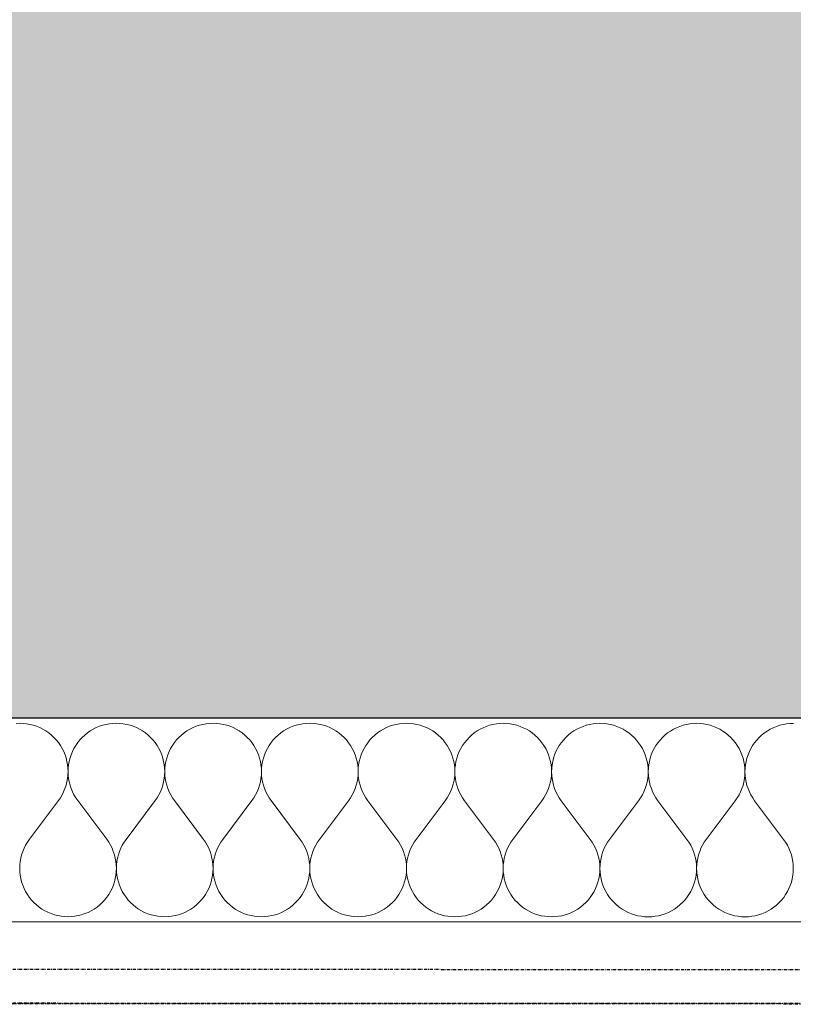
# Model space of a CAD drawing. Header units: millimetres. Extents: x -28761 to 4793, y -4271 to 20239.
# Tile 96 of 256: x -4114 to -3505, y 125 to 901. Entities that reach past the tile are written whole.
import ezdxf

# ---------------------------------------------------------------- set-up
doc = ezdxf.new("R2010")
doc.units = ezdxf.units.MM
doc.header["$MEASUREMENT"] = 0
doc.linetypes.add('Wipeout_Contour', pattern=[1000, 0, -1000])
doc.linetypes.add('Čerchovaná M', pattern=[4.5, 2.5, -0.85, 0.3, -0.85])
for name, color, linetype in [('5._POHLED ZÁPADNÍ_1_Konstrukce - nenosné', 7, 'Continuous'), ('5._POHLED ZÁPADNÍ_1_Konstrukce - nosné', 7, 'Continuous'), ('5._POHLED ZÁPADNÍ_1_Nové_Konstrukce - nosné', 7, 'Continuous'), ('5._POHLED ZÁPADNÍ_1_Nové_Výplně – Řezové', 7, 'Continuous'), ('5._POHLED ZÁPADNÍ_1_Výplně – Řezové', 7, 'Continuous')]:
    doc.layers.add(name, color=color, linetype=linetype)

# ---------------------------------------------------------------- blocks, each defined once
blk = doc.blocks.new('*X9', base_point=(-30186.65, -6515.26))
at = {"layer": '5._POHLED ZÁPADNÍ_1_Nové_Výplně – Řezové', "color": 21, "linetype": 'Continuous', "lineweight": 20, "true_color": 0xffaaaa}
for p, q in [((-4114.23, 346.75), (-4116.95, 346.65)), ((-4111.51, 346.65), (-4114.23, 346.75)), ((-4108.81, 346.36), (-4111.51, 346.65)), ((-4106.13, 345.87), (-4108.81, 346.36)), ((-4103.5, 345.2), (-4106.13, 345.87)), ((-4100.91, 344.34), (-4103.5, 345.2)), ((-4098.4, 343.3), (-4100.91, 344.34)), ((-4095.97, 342.08), (-4098.4, 343.3)), ((-4093.63, 340.69), (-4095.97, 342.08)), ((-4056.31, 342.07), (-4058.65, 340.68)), ((-4053.87, 343.29), (-4056.31, 342.07)), ((-4051.36, 344.33), (-4053.87, 343.29)), ((-4048.78, 345.19), (-4051.36, 344.33)), ((-4046.14, 345.86), (-4048.78, 345.19)), ((-4043.47, 346.35), (-4046.14, 345.86)), ((-4040.76, 346.64), (-4043.47, 346.35)), ((-4038.04, 346.73), (-4040.76, 346.64)), ((-4035.32, 346.64), (-4038.04, 346.73)), ((-4032.62, 346.34), (-4035.32, 346.64)), ((-4029.94, 345.86), (-4032.62, 346.34)), ((-4027.31, 345.19), (-4029.94, 345.86)), ((-4024.72, 344.33), (-4027.31, 345.19)), ((-4022.21, 343.29), (-4024.72, 344.33)), ((-4019.78, 342.07), (-4022.21, 343.29)), ((-4017.44, 340.68), (-4019.78, 342.07)), ((-3980.12, 342.06), (-3982.46, 340.67)), ((-3977.68, 343.28), (-3980.12, 342.06)), ((-3975.17, 344.32), (-3977.68, 343.28)), ((-3972.59, 345.18), (-3975.17, 344.32)), ((-3969.95, 345.85), (-3972.59, 345.18)), ((-3967.28, 346.33), (-3969.95, 345.85)), ((-3964.57, 346.63), (-3967.28, 346.33)), ((-3961.85, 346.72), (-3964.57, 346.63)), ((-3959.13, 346.62), (-3961.85, 346.72)), ((-3956.43, 346.33), (-3959.13, 346.62)), ((-3953.75, 345.85), (-3956.43, 346.33)), ((-3951.11, 345.18), (-3953.75, 345.85)), ((-3948.53, 344.32), (-3951.11, 345.18)), ((-3946.02, 343.27), (-3948.53, 344.32)), ((-3943.59, 342.06), (-3946.02, 343.27)), ((-3941.25, 340.67), (-3943.59, 342.06)), ((-3903.93, 342.05), (-3906.27, 340.66)), ((-3901.49, 343.27), (-3903.93, 342.05)), ((-3898.98, 344.31), (-3901.49, 343.27)), ((-3896.4, 345.17), (-3898.98, 344.31)), ((-3893.76, 345.84), (-3896.4, 345.17)), ((-3891.08, 346.32), (-3893.76, 345.84)), ((-3888.38, 346.61), (-3891.08, 346.32)), ((-3885.66, 346.71), (-3888.38, 346.61)), ((-3882.94, 346.61), (-3885.66, 346.71)), ((-3880.24, 346.32), (-3882.94, 346.61)), ((-3877.56, 345.84), (-3880.24, 346.32)), ((-3874.92, 345.16), (-3877.56, 345.84)), ((-3872.34, 344.3), (-3874.92, 345.16)), ((-3869.83, 343.26), (-3872.34, 344.3)), ((-3867.4, 342.04), (-3869.83, 343.26)), ((-3865.06, 340.65), (-3867.4, 342.04)), ((-3827.74, 342.04), (-3830.07, 340.65)), ((-3825.3, 343.26), (-3827.74, 342.04)), ((-3822.79, 344.3), (-3825.3, 343.26)), ((-3820.21, 345.16), (-3822.79, 344.3)), ((-3817.57, 345.83), (-3820.21, 345.16)), ((-3814.89, 346.31), (-3817.57, 345.83)), ((-3812.19, 346.6), (-3814.89, 346.31)), ((-3809.47, 346.7), (-3812.19, 346.6)), ((-3806.75, 346.6), (-3809.47, 346.7)), ((-3804.05, 346.31), (-3806.75, 346.6)), ((-3801.37, 345.83), (-3804.05, 346.31)), ((-3798.73, 345.15), (-3801.37, 345.83)), ((-3796.15, 344.29), (-3798.73, 345.15)), ((-3793.64, 343.25), (-3796.15, 344.29)), ((-3791.21, 342.03), (-3793.64, 343.25)), ((-3788.87, 340.64), (-3791.21, 342.03)), ((-3751.54, 342.03), (-3753.88, 340.64)), ((-3749.11, 343.24), (-3751.54, 342.03)), ((-3746.6, 344.29), (-3749.11, 343.24)), ((-3744.02, 345.14), (-3746.6, 344.29)), ((-3741.38, 345.82), (-3744.02, 345.14)), ((-3738.7, 346.3), (-3741.38, 345.82)), ((-3736, 346.59), (-3738.7, 346.3)), ((-3733.28, 346.69), (-3736, 346.59)), ((-3730.56, 346.59), (-3733.28, 346.69)), ((-3727.86, 346.3), (-3730.56, 346.59)), ((-3725.18, 345.81), (-3727.86, 346.3)), ((-3722.54, 345.14), (-3725.18, 345.81)), ((-3719.96, 344.28), (-3722.54, 345.14)), ((-3717.45, 343.24), (-3719.96, 344.28)), ((-3715.02, 342.02), (-3717.45, 343.24)), ((-3712.68, 340.63), (-3715.02, 342.02)), ((-3675.35, 342.01), (-3677.69, 340.63)), ((-3672.92, 343.23), (-3675.35, 342.01)), ((-3670.41, 344.27), (-3672.92, 343.23)), ((-3667.83, 345.13), (-3670.41, 344.27)), ((-3665.19, 345.81), (-3667.83, 345.13)), ((-3662.51, 346.29), (-3665.19, 345.81)), ((-3659.81, 346.58), (-3662.51, 346.29)), ((-3657.09, 346.68), (-3659.81, 346.58)), ((-3654.37, 346.58), (-3657.09, 346.68)), ((-3651.67, 346.29), (-3654.37, 346.58)), ((-3648.99, 345.8), (-3651.67, 346.29)), ((-3646.35, 345.13), (-3648.99, 345.8)), ((-3643.77, 344.27), (-3646.35, 345.13)), ((-3641.26, 343.23), (-3643.77, 344.27)), ((-3638.83, 342.01), (-3641.26, 343.23)), ((-3636.49, 340.62), (-3638.83, 342.01)), ((-3599.16, 342), (-3601.5, 340.61)), ((-3596.73, 343.22), (-3599.16, 342)), ((-3594.22, 344.26), (-3596.73, 343.22)), ((-3591.64, 345.12), (-3594.22, 344.26)), ((-3589, 345.79), (-3591.64, 345.12)), ((-3586.32, 346.28), (-3589, 345.79)), ((-3583.62, 346.57), (-3586.32, 346.28)), ((-3580.9, 346.66), (-3583.62, 346.57)), ((-3578.18, 346.57), (-3580.9, 346.66)), ((-3575.48, 346.27), (-3578.18, 346.57)), ((-3572.8, 345.79), (-3575.48, 346.27)), ((-3570.16, 345.12), (-3572.8, 345.79)), ((-3567.58, 344.26), (-3570.16, 345.12)), ((-3565.07, 343.22), (-3567.58, 344.26)), ((-3562.64, 342), (-3565.07, 343.22)), ((-3560.3, 340.61), (-3562.64, 342)), ((-3522.97, 341.99), (-3525.31, 340.6)), ((-3520.54, 343.21), (-3522.97, 341.99)), ((-3518.03, 344.25), (-3520.54, 343.21)), ((-3515.45, 345.11), (-3518.03, 344.25)), ((-3512.81, 345.78), (-3515.45, 345.11)), ((-3510.13, 346.26), (-3512.81, 345.78)), ((-3507.43, 346.56), (-3510.13, 346.26)), ((-3504.71, 346.65), (-3507.43, 346.56)), ((-4091.4, 339.14), (-4093.63, 340.69)), ((-4089.28, 337.43), (-4091.4, 339.14)), ((-4087.29, 335.57), (-4089.28, 337.43)), ((-4085.44, 333.58), (-4087.29, 335.57)), ((-4083.73, 331.46), (-4085.44, 333.58)), ((-4066.84, 333.58), (-4068.55, 331.46)), ((-4064.99, 335.57), (-4066.84, 333.58)), ((-4063, 337.43), (-4064.99, 335.57)), ((-4060.88, 339.13), (-4063, 337.43)), ((-4058.65, 340.68), (-4060.88, 339.13)), ((-4015.21, 339.13), (-4017.44, 340.68)), ((-4013.09, 337.42), (-4015.21, 339.13)), ((-4011.1, 335.56), (-4013.09, 337.42)), ((-4009.24, 333.57), (-4011.1, 335.56)), ((-4007.54, 331.45), (-4009.24, 333.57)), ((-3990.65, 333.57), (-3992.36, 331.45)), ((-3988.8, 335.56), (-3990.65, 333.57)), ((-3986.81, 337.41), (-3988.8, 335.56)), ((-3984.69, 339.12), (-3986.81, 337.41)), ((-3982.46, 340.67), (-3984.69, 339.12)), ((-3939.02, 339.11), (-3941.25, 340.67)), ((-3936.9, 337.41), (-3939.02, 339.11)), ((-3934.91, 335.55), (-3936.9, 337.41)), ((-3933.05, 333.56), (-3934.91, 335.55)), ((-3931.35, 331.44), (-3933.05, 333.56)), ((-3914.46, 333.56), (-3916.17, 331.44)), ((-3912.61, 335.55), (-3914.46, 333.56)), ((-3910.62, 337.4), (-3912.61, 335.55)), ((-3908.5, 339.11), (-3910.62, 337.4)), ((-3906.27, 340.66), (-3908.5, 339.11)), ((-3862.82, 339.1), (-3865.06, 340.65)), ((-3860.71, 337.39), (-3862.82, 339.1)), ((-3858.72, 335.54), (-3860.71, 337.39)), ((-3856.86, 333.55), (-3858.72, 335.54)), ((-3855.16, 331.43), (-3856.86, 333.55)), ((-3838.27, 333.54), (-3839.98, 331.43)), ((-3836.42, 335.54), (-3838.27, 333.54)), ((-3834.43, 337.39), (-3836.42, 335.54)), ((-3832.31, 339.1), (-3834.43, 337.39)), ((-3830.07, 340.65), (-3832.31, 339.1)), ((-3786.63, 339.09), (-3788.87, 340.64)), ((-3784.52, 337.38), (-3786.63, 339.09)), ((-3782.53, 335.53), (-3784.52, 337.38)), ((-3780.67, 333.54), (-3782.53, 335.53)), ((-3778.97, 331.42), (-3780.67, 333.54)), ((-3762.08, 333.53), (-3763.79, 331.41)), ((-3760.23, 335.52), (-3762.08, 333.53)), ((-3758.24, 337.38), (-3760.23, 335.52)), ((-3756.12, 339.09), (-3758.24, 337.38)), ((-3753.88, 340.64), (-3756.12, 339.09)), ((-3710.44, 339.08), (-3712.68, 340.63)), ((-3708.33, 337.37), (-3710.44, 339.08)), ((-3706.34, 335.52), (-3708.33, 337.37)), ((-3704.48, 333.52), (-3706.34, 335.52)), ((-3702.78, 331.41), (-3704.48, 333.52)), ((-3685.89, 333.52), (-3687.6, 331.4)), ((-3684.04, 335.51), (-3685.89, 333.52)), ((-3682.05, 337.37), (-3684.04, 335.51)), ((-3679.93, 339.07), (-3682.05, 337.37)), ((-3677.69, 340.63), (-3679.93, 339.07)), ((-3634.25, 339.07), (-3636.49, 340.62)), ((-3632.14, 337.36), (-3634.25, 339.07)), ((-3630.15, 335.5), (-3632.14, 337.36)), ((-3628.29, 333.51), (-3630.15, 335.5)), ((-3626.59, 331.39), (-3628.29, 333.51)), ((-3609.7, 333.51), (-3611.41, 331.39)), ((-3607.85, 335.5), (-3609.7, 333.51)), ((-3605.86, 337.36), (-3607.85, 335.5)), ((-3603.74, 339.06), (-3605.86, 337.36)), ((-3601.5, 340.61), (-3603.74, 339.06)), ((-3558.06, 339.06), (-3560.3, 340.61)), ((-3555.95, 337.35), (-3558.06, 339.06)), ((-3553.95, 335.49), (-3555.95, 337.35)), ((-3552.1, 333.5), (-3553.95, 335.49)), ((-3550.4, 331.38), (-3552.1, 333.5)), ((-3533.51, 333.5), (-3535.22, 331.38)), ((-3531.66, 335.49), (-3533.51, 333.5)), ((-3529.67, 337.34), (-3531.66, 335.49)), ((-3527.55, 339.05), (-3529.67, 337.34)), ((-3525.31, 340.6), (-3527.55, 339.05)), ((-4082.18, 329.23), (-4083.73, 331.46)), ((-4080.79, 326.89), (-4082.18, 329.23)), ((-4079.58, 324.45), (-4080.79, 326.89)), ((-4071.49, 326.89), (-4072.71, 324.45)), ((-4070.1, 329.23), (-4071.49, 326.89)), ((-4068.55, 331.46), (-4070.1, 329.23)), ((-4005.99, 329.22), (-4007.54, 331.45)), ((-4004.6, 326.88), (-4005.99, 329.22)), ((-4003.39, 324.44), (-4004.6, 326.88)), ((-3995.3, 326.87), (-3996.51, 324.44)), ((-3993.91, 329.21), (-3995.3, 326.87)), ((-3992.36, 331.45), (-3993.91, 329.21)), ((-3929.8, 329.2), (-3931.35, 331.44)), ((-3928.41, 326.86), (-3929.8, 329.2)), ((-3927.19, 324.43), (-3928.41, 326.86)), ((-3919.11, 326.86), (-3920.32, 324.43)), ((-3917.72, 329.2), (-3919.11, 326.86)), ((-3916.17, 331.44), (-3917.72, 329.2)), ((-3853.61, 329.19), (-3855.16, 331.43)), ((-3852.22, 326.85), (-3853.61, 329.19)), ((-3851, 324.42), (-3852.22, 326.85)), ((-3842.92, 326.85), (-3844.13, 324.42)), ((-3841.53, 329.19), (-3842.92, 326.85)), ((-3839.98, 331.43), (-3841.53, 329.19)), ((-3777.42, 329.18), (-3778.97, 331.42)), ((-3776.03, 326.84), (-3777.42, 329.18)), ((-3774.81, 324.41), (-3776.03, 326.84)), ((-3766.73, 326.84), (-3767.94, 324.41)), ((-3765.34, 329.18), (-3766.73, 326.84)), ((-3763.79, 331.41), (-3765.34, 329.18)), ((-3701.23, 329.17), (-3702.78, 331.41)), ((-3699.84, 326.83), (-3701.23, 329.17)), ((-3698.62, 324.4), (-3699.84, 326.83)), ((-3690.54, 326.83), (-3691.75, 324.39)), ((-3689.15, 329.17), (-3690.54, 326.83)), ((-3687.6, 331.4), (-3689.15, 329.17)), ((-3625.04, 329.16), (-3626.59, 331.39)), ((-3623.65, 326.82), (-3625.04, 329.16)), ((-3622.43, 324.38), (-3623.65, 326.82)), ((-3614.35, 326.82), (-3615.56, 324.38)), ((-3612.96, 329.16), (-3614.35, 326.82)), ((-3611.41, 331.39), (-3612.96, 329.16)), ((-3548.85, 329.15), (-3550.4, 331.38)), ((-3547.46, 326.81), (-3548.85, 329.15)), ((-3546.24, 324.37), (-3547.46, 326.81)), ((-3538.16, 326.8), (-3539.37, 324.37)), ((-3536.77, 329.14), (-3538.16, 326.8)), ((-3535.22, 331.38), (-3536.77, 329.14)), ((-4078.54, 321.94), (-4079.58, 324.45)), ((-4077.68, 319.36), (-4078.54, 321.94)), ((-4077.01, 316.72), (-4077.68, 319.36)), ((-4074.6, 319.36), (-4075.28, 316.72)), ((-4073.75, 321.94), (-4074.6, 319.36)), ((-4072.71, 324.45), (-4073.75, 321.94)), ((-4002.35, 321.93), (-4003.39, 324.44)), ((-4001.49, 319.35), (-4002.35, 321.93)), ((-4000.82, 316.71), (-4001.49, 319.35)), ((-3998.41, 319.35), (-3999.09, 316.71)), ((-3997.56, 321.93), (-3998.41, 319.35)), ((-3996.51, 324.44), (-3997.56, 321.93)), ((-3926.16, 321.92), (-3927.19, 324.43)), ((-3925.3, 319.33), (-3926.16, 321.92)), ((-3924.63, 316.7), (-3925.3, 319.33)), ((-3922.22, 319.33), (-3922.89, 316.7)), ((-3921.36, 321.92), (-3922.22, 319.33)), ((-3920.32, 324.43), (-3921.36, 321.92)), ((-3849.96, 321.9), (-3851, 324.42)), ((-3849.11, 319.32), (-3849.96, 321.9)), ((-3848.44, 316.69), (-3849.11, 319.32)), ((-3846.03, 319.32), (-3846.7, 316.69)), ((-3845.17, 321.9), (-3846.03, 319.32)), ((-3844.13, 324.42), (-3845.17, 321.9)), ((-3773.77, 321.89), (-3774.81, 324.41)), ((-3772.92, 319.31), (-3773.77, 321.89)), ((-3772.25, 316.67), (-3772.92, 319.31)), ((-3769.84, 319.31), (-3770.51, 316.67)), ((-3768.98, 321.89), (-3769.84, 319.31)), ((-3767.94, 324.41), (-3768.98, 321.89)), ((-3697.58, 321.88), (-3698.62, 324.4)), ((-3696.73, 319.3), (-3697.58, 321.88)), ((-3696.06, 316.66), (-3696.73, 319.3)), ((-3693.65, 319.3), (-3694.32, 316.66)), ((-3692.79, 321.88), (-3693.65, 319.3)), ((-3691.75, 324.39), (-3692.79, 321.88)), ((-3621.39, 321.87), (-3622.43, 324.38)), ((-3620.54, 319.29), (-3621.39, 321.87)), ((-3619.87, 316.65), (-3620.54, 319.29)), ((-3617.46, 319.29), (-3618.13, 316.65)), ((-3616.6, 321.87), (-3617.46, 319.29)), ((-3615.56, 324.38), (-3616.6, 321.87)), ((-3545.2, 321.86), (-3546.24, 324.37)), ((-3544.35, 319.28), (-3545.2, 321.86)), ((-3543.67, 316.64), (-3544.35, 319.28)), ((-3541.27, 319.28), (-3541.94, 316.64)), ((-3540.41, 321.86), (-3541.27, 319.28)), ((-3539.37, 324.37), (-3540.41, 321.86)), ((-4076.53, 314.04), (-4077.01, 316.72)), ((-4076.24, 311.34), (-4076.53, 314.04)), ((-4076.14, 308.62), (-4076.24, 311.34)), ((-4076.05, 311.34), (-4076.14, 308.62)), ((-4075.76, 314.04), (-4076.05, 311.34)), ((-4075.28, 316.72), (-4075.76, 314.04)), ((-4000.34, 314.03), (-4000.82, 316.71)), ((-4000.05, 311.33), (-4000.34, 314.03)), ((-3999.95, 308.61), (-4000.05, 311.33)), ((-3999.86, 311.33), (-3999.95, 308.61)), ((-3999.57, 314.03), (-3999.86, 311.33)), ((-3999.09, 316.71), (-3999.57, 314.03)), ((-3924.15, 314.02), (-3924.63, 316.7)), ((-3923.86, 311.32), (-3924.15, 314.02)), ((-3923.76, 308.6), (-3923.86, 311.32)), ((-3923.67, 311.32), (-3923.76, 308.6)), ((-3923.38, 314.02), (-3923.67, 311.32)), ((-3922.89, 316.7), (-3923.38, 314.02)), ((-3847.96, 314.01), (-3848.44, 316.69)), ((-3847.67, 311.3), (-3847.96, 314.01)), ((-3847.57, 308.58), (-3847.67, 311.3)), ((-3847.48, 311.3), (-3847.57, 308.58)), ((-3847.19, 314.01), (-3847.48, 311.3)), ((-3846.7, 316.69), (-3847.19, 314.01)), ((-3771.76, 314), (-3772.25, 316.67)), ((-3771.48, 311.29), (-3771.76, 314)), ((-3771.38, 308.57), (-3771.48, 311.29)), ((-3771.29, 311.29), (-3771.38, 308.57)), ((-3771, 314), (-3771.29, 311.29)), ((-3770.51, 316.67), (-3771, 314)), ((-3695.57, 313.99), (-3696.06, 316.66)), ((-3695.29, 311.28), (-3695.57, 313.99)), ((-3695.19, 308.56), (-3695.29, 311.28)), ((-3695.09, 311.28), (-3695.19, 308.56)), ((-3694.81, 313.99), (-3695.09, 311.28)), ((-3694.32, 316.66), (-3694.81, 313.99)), ((-3619.38, 313.97), (-3619.87, 316.65)), ((-3619.1, 311.27), (-3619.38, 313.97)), ((-3619, 308.55), (-3619.1, 311.27)), ((-3618.9, 311.27), (-3619, 308.55)), ((-3618.61, 313.97), (-3618.9, 311.27)), ((-3618.13, 316.65), (-3618.61, 313.97)), ((-3543.19, 313.96), (-3543.67, 316.64)), ((-3542.9, 311.26), (-3543.19, 313.96)), ((-3542.81, 308.54), (-3542.9, 311.26)), ((-3542.71, 311.26), (-3542.81, 308.54)), ((-3542.42, 313.96), (-3542.71, 311.26)), ((-3541.94, 316.64), (-3542.42, 313.96)), ((-4077.02, 300.52), (-4076.54, 303.2)), ((-4076.54, 303.2), (-4076.24, 305.9)), ((-4076.24, 305.9), (-4076.14, 308.62)), ((-4076.14, 308.62), (-4076.04, 305.9)), ((-4076.04, 305.9), (-4075.75, 303.2)), ((-4075.75, 303.2), (-4075.27, 300.52)), ((-4000.83, 300.51), (-4000.35, 303.18)), ((-4000.35, 303.18), (-4000.05, 305.89)), ((-4000.05, 305.89), (-3999.95, 308.61)), ((-3999.95, 308.61), (-3999.85, 305.89)), ((-3999.85, 305.89), (-3999.56, 303.18)), ((-3999.56, 303.18), (-3999.08, 300.51)), ((-3924.64, 300.5), (-3924.15, 303.17)), ((-3924.15, 303.17), (-3923.86, 305.88)), ((-3923.86, 305.88), (-3923.76, 308.6)), ((-3923.76, 308.6), (-3923.66, 305.88)), ((-3923.66, 305.88), (-3923.37, 303.17)), ((-3923.37, 303.17), (-3922.89, 300.5)), ((-3848.45, 300.48), (-3847.96, 303.16)), ((-3847.96, 303.16), (-3847.67, 305.87)), ((-3847.67, 305.87), (-3847.57, 308.58)), ((-3847.57, 308.58), (-3847.47, 305.87)), ((-3847.47, 305.87), (-3847.18, 303.16)), ((-3847.18, 303.16), (-3846.7, 300.48)), ((-3772.26, 300.47), (-3771.77, 303.15)), ((-3771.77, 303.15), (-3771.48, 305.85)), ((-3771.48, 305.85), (-3771.38, 308.57)), ((-3771.38, 308.57), (-3771.28, 305.85)), ((-3771.28, 305.85), (-3770.99, 303.15)), ((-3770.99, 303.15), (-3770.51, 300.47)), ((-3696.07, 300.46), (-3695.58, 303.14)), ((-3695.58, 303.14), (-3695.29, 305.84)), ((-3695.29, 305.84), (-3695.19, 308.56)), ((-3695.19, 308.56), (-3695.09, 305.84)), ((-3695.09, 305.84), (-3694.8, 303.14)), ((-3694.8, 303.14), (-3694.32, 300.46)), ((-3619.88, 300.45), (-3619.39, 303.13)), ((-3619.39, 303.13), (-3619.1, 305.83)), ((-3619.1, 305.83), (-3619, 308.55)), ((-3619, 308.55), (-3618.9, 305.83)), ((-3618.9, 305.83), (-3618.61, 303.13)), ((-3618.61, 303.13), (-3618.13, 300.45)), ((-3543.69, 300.44), (-3543.2, 303.11)), ((-3543.2, 303.11), (-3542.91, 305.82)), ((-3542.91, 305.82), (-3542.81, 308.54)), ((-3542.81, 308.54), (-3542.71, 305.82)), ((-3542.71, 305.82), (-3542.42, 303.11)), ((-3542.42, 303.11), (-3541.93, 300.44)), ((-4079.6, 292.79), (-4078.56, 295.3)), ((-4078.56, 295.3), (-4077.7, 297.88)), ((-4077.7, 297.88), (-4077.02, 300.52)), ((-4075.27, 300.52), (-4074.59, 297.88)), ((-4074.59, 297.88), (-4073.73, 295.3)), ((-4073.73, 295.3), (-4072.69, 292.79)), ((-4003.41, 292.78), (-4002.37, 295.29)), ((-4002.37, 295.29), (-4001.51, 297.87)), ((-4001.51, 297.87), (-4000.83, 300.51)), ((-3999.08, 300.51), (-3998.4, 297.87)), ((-3998.4, 297.87), (-3997.54, 295.29)), ((-3997.54, 295.29), (-3996.5, 292.78)), ((-3927.22, 292.77), (-3926.18, 295.28)), ((-3926.18, 295.28), (-3925.32, 297.86)), ((-3925.32, 297.86), (-3924.64, 300.5)), ((-3922.89, 300.5), (-3922.21, 297.86)), ((-3922.21, 297.86), (-3921.35, 295.28)), ((-3921.35, 295.28), (-3920.31, 292.77)), ((-3851.03, 292.76), (-3849.99, 295.27)), ((-3849.99, 295.27), (-3849.12, 297.85)), ((-3849.12, 297.85), (-3848.45, 300.48)), ((-3846.7, 300.48), (-3846.02, 297.85)), ((-3846.02, 297.85), (-3845.16, 295.27)), ((-3845.16, 295.27), (-3844.12, 292.76)), ((-3774.84, 292.74), (-3773.8, 295.26)), ((-3773.8, 295.26), (-3772.93, 297.84)), ((-3772.93, 297.84), (-3772.26, 300.47)), ((-3770.51, 300.47), (-3769.83, 297.84)), ((-3769.83, 297.84), (-3768.97, 295.26)), ((-3768.97, 295.26), (-3767.93, 292.74)), ((-3698.65, 292.73), (-3697.61, 295.25)), ((-3697.61, 295.25), (-3696.74, 297.83)), ((-3696.74, 297.83), (-3696.07, 300.46)), ((-3694.32, 300.46), (-3693.64, 297.83)), ((-3693.64, 297.83), (-3692.78, 295.24)), ((-3692.78, 295.24), (-3691.74, 292.73)), ((-3622.46, 292.72), (-3621.41, 295.23)), ((-3621.41, 295.23), (-3620.55, 297.81)), ((-3620.55, 297.81), (-3619.88, 300.45)), ((-3618.13, 300.45), (-3617.45, 297.81)), ((-3617.45, 297.81), (-3616.59, 295.23)), ((-3616.59, 295.23), (-3615.55, 292.72)), ((-3546.27, 292.71), (-3545.22, 295.22)), ((-3545.22, 295.22), (-3544.36, 297.8)), ((-3544.36, 297.8), (-3543.69, 300.44)), ((-3541.93, 300.44), (-3541.26, 297.8)), ((-3541.26, 297.8), (-3540.4, 295.22)), ((-3540.4, 295.22), (-3539.36, 292.71)), ((-4083.77, 285.79), (-4082.21, 288.02)), ((-4082.21, 288.02), (-4080.82, 290.36)), ((-4080.82, 290.36), (-4079.6, 292.79)), ((-4072.69, 292.79), (-4071.47, 290.36)), ((-4071.47, 290.36), (-4070.08, 288.02)), ((-4070.08, 288.02), (-4068.53, 285.79)), ((-4007.58, 285.78), (-4006.02, 288.01)), ((-4006.02, 288.01), (-4004.63, 290.35)), ((-4004.63, 290.35), (-4003.41, 292.78)), ((-3996.5, 292.78), (-3995.28, 290.35)), ((-3995.28, 290.35), (-3993.89, 288.01)), ((-3993.89, 288.01), (-3992.34, 285.77)), ((-3931.38, 285.77), (-3929.83, 288)), ((-3929.83, 288), (-3928.44, 290.34)), ((-3928.44, 290.34), (-3927.22, 292.77)), ((-3920.31, 292.77), (-3919.09, 290.33)), ((-3919.09, 290.33), (-3917.7, 288)), ((-3917.7, 288), (-3916.15, 285.76)), ((-3855.19, 285.75), (-3853.64, 287.99)), ((-3853.64, 287.99), (-3852.25, 290.32)), ((-3852.25, 290.32), (-3851.03, 292.76)), ((-3844.12, 292.76), (-3842.9, 290.32)), ((-3842.9, 290.32), (-3841.51, 287.98)), ((-3841.51, 287.98), (-3839.96, 285.75)), ((-3779, 285.74), (-3777.45, 287.97)), ((-3777.45, 287.97), (-3776.06, 290.31)), ((-3776.06, 290.31), (-3774.84, 292.74)), ((-3767.93, 292.74), (-3766.71, 290.31)), ((-3766.71, 290.31), (-3765.32, 287.97)), ((-3765.32, 287.97), (-3763.77, 285.74)), ((-3702.81, 285.73), (-3701.26, 287.96)), ((-3701.26, 287.96), (-3699.87, 290.3)), ((-3699.87, 290.3), (-3698.65, 292.73)), ((-3691.74, 292.73), (-3690.52, 290.3)), ((-3690.52, 290.3), (-3689.13, 287.96)), ((-3689.13, 287.96), (-3687.58, 285.73)), ((-3626.62, 285.72), (-3625.07, 287.95)), ((-3625.07, 287.95), (-3623.68, 290.29)), ((-3623.68, 290.29), (-3622.46, 292.72)), ((-3615.55, 292.72), (-3614.33, 290.29)), ((-3614.33, 290.29), (-3612.94, 287.95)), ((-3612.94, 287.95), (-3611.38, 285.72)), ((-3550.43, 285.71), (-3548.88, 287.94)), ((-3548.88, 287.94), (-3547.49, 290.28)), ((-3547.49, 290.28), (-3546.27, 292.71)), ((-3539.36, 292.71), (-3538.14, 290.28)), ((-3538.14, 290.28), (-3536.75, 287.94)), ((-3536.75, 287.94), (-3535.19, 285.7)), ((-4106.63, 255.32), (-4083.77, 285.79)), ((-4045.68, 255.31), (-4068.53, 285.79)), ((-4030.44, 255.3), (-4007.58, 285.78)), ((-3969.48, 255.29), (-3992.34, 285.77)), ((-3954.25, 255.29), (-3931.38, 285.77)), ((-3893.29, 255.28), (-3916.15, 285.76)), ((-3878.06, 255.28), (-3855.19, 285.75)), ((-3817.1, 255.27), (-3839.96, 285.75)), ((-3801.87, 255.27), (-3779, 285.74)), ((-3740.91, 255.26), (-3763.77, 285.74)), ((-3725.68, 255.26), (-3702.81, 285.73)), ((-3664.72, 255.25), (-3687.58, 285.73)), ((-3649.48, 255.25), (-3626.62, 285.72)), ((-3588.53, 255.24), (-3611.38, 285.72)), ((-3573.29, 255.23), (-3550.43, 285.71)), ((-3512.34, 255.22), (-3535.19, 285.7)), ((-4110.79, 248.31), (-4111.84, 245.8)), ((-4109.57, 250.74), (-4110.79, 248.31)), ((-4108.18, 253.08), (-4109.57, 250.74)), ((-4106.63, 255.32), (-4108.18, 253.08)), ((-4044.12, 253.07), (-4045.68, 255.31)), ((-4042.73, 250.73), (-4044.12, 253.07)), ((-4041.51, 248.3), (-4042.73, 250.73)), ((-4040.47, 245.79), (-4041.51, 248.3)), ((-4034.6, 248.3), (-4035.65, 245.79)), ((-4033.38, 250.73), (-4034.6, 248.3)), ((-4031.99, 253.07), (-4033.38, 250.73)), ((-4030.44, 255.3), (-4031.99, 253.07)), ((-3967.93, 253.06), (-3969.48, 255.29)), ((-3966.54, 250.72), (-3967.93, 253.06)), ((-3965.32, 248.29), (-3966.54, 250.72)), ((-3964.28, 245.78), (-3965.32, 248.29)), ((-3958.41, 248.29), (-3959.45, 245.78)), ((-3957.19, 250.72), (-3958.41, 248.29)), ((-3955.8, 253.06), (-3957.19, 250.72)), ((-3954.25, 255.29), (-3955.8, 253.06)), ((-3891.74, 253.05), (-3893.29, 255.28)), ((-3890.35, 250.71), (-3891.74, 253.05)), ((-3889.13, 248.28), (-3890.35, 250.71)), ((-3888.09, 245.77), (-3889.13, 248.28)), ((-3882.22, 248.28), (-3883.26, 245.77)), ((-3881, 250.71), (-3882.22, 248.28)), ((-3879.61, 253.05), (-3881, 250.71)), ((-3878.06, 255.28), (-3879.61, 253.05)), ((-3815.55, 253.04), (-3817.1, 255.27)), ((-3814.16, 250.7), (-3815.55, 253.04)), ((-3812.94, 248.27), (-3814.16, 250.7)), ((-3811.9, 245.75), (-3812.94, 248.27)), ((-3806.03, 248.27), (-3807.07, 245.75)), ((-3804.81, 250.7), (-3806.03, 248.27)), ((-3803.42, 253.04), (-3804.81, 250.7)), ((-3801.87, 255.27), (-3803.42, 253.04)), ((-3739.36, 253.03), (-3740.91, 255.26)), ((-3737.97, 250.69), (-3739.36, 253.03)), ((-3736.75, 248.26), (-3737.97, 250.69)), ((-3735.71, 245.74), (-3736.75, 248.26)), ((-3729.84, 248.25), (-3730.88, 245.74)), ((-3728.62, 250.69), (-3729.84, 248.25)), ((-3727.23, 253.02), (-3728.62, 250.69)), ((-3725.68, 255.26), (-3727.23, 253.02)), ((-3663.17, 253.01), (-3664.72, 255.25)), ((-3661.78, 250.68), (-3663.17, 253.01)), ((-3660.56, 248.24), (-3661.78, 250.68)), ((-3659.52, 245.73), (-3660.56, 248.24)), ((-3653.65, 248.24), (-3654.69, 245.73)), ((-3652.43, 250.67), (-3653.65, 248.24)), ((-3651.04, 253.01), (-3652.43, 250.67)), ((-3649.48, 255.25), (-3651.04, 253.01)), ((-3586.98, 253), (-3588.53, 255.24)), ((-3585.59, 250.66), (-3586.98, 253)), ((-3584.37, 248.23), (-3585.59, 250.66)), ((-3583.33, 245.72), (-3584.37, 248.23)), ((-3577.46, 248.23), (-3578.5, 245.72)), ((-3576.24, 250.66), (-3577.46, 248.23)), ((-3574.85, 253), (-3576.24, 250.66)), ((-3573.29, 255.23), (-3574.85, 253)), ((-3510.79, 252.99), (-3512.34, 255.22)), ((-3509.4, 250.65), (-3510.79, 252.99)), ((-3508.18, 248.22), (-3509.4, 250.65)), ((-3507.14, 245.71), (-3508.18, 248.22)), ((-4113.37, 240.58), (-4113.86, 237.91)), ((-4112.7, 243.22), (-4113.37, 240.58)), ((-4111.84, 245.8), (-4112.7, 243.22)), ((-4039.61, 243.21), (-4040.47, 245.79)), ((-4038.93, 240.57), (-4039.61, 243.21)), ((-4038.45, 237.9), (-4038.93, 240.57)), ((-4037.18, 240.57), (-4037.67, 237.9)), ((-4036.51, 243.21), (-4037.18, 240.57)), ((-4035.65, 245.79), (-4036.51, 243.21)), ((-3963.42, 243.2), (-3964.28, 245.78)), ((-3962.74, 240.56), (-3963.42, 243.2)), ((-3962.26, 237.88), (-3962.74, 240.56)), ((-3960.99, 240.56), (-3961.48, 237.88)), ((-3960.32, 243.2), (-3960.99, 240.56)), ((-3959.45, 245.78), (-3960.32, 243.2)), ((-3887.23, 243.19), (-3888.09, 245.77)), ((-3886.55, 240.55), (-3887.23, 243.19)), ((-3886.07, 237.87), (-3886.55, 240.55)), ((-3884.8, 240.55), (-3885.29, 237.87)), ((-3884.13, 243.18), (-3884.8, 240.55)), ((-3883.26, 245.77), (-3884.13, 243.18)), ((-3811.04, 243.17), (-3811.9, 245.75)), ((-3810.36, 240.54), (-3811.04, 243.17)), ((-3809.88, 237.86), (-3810.36, 240.54)), ((-3808.61, 240.54), (-3809.1, 237.86)), ((-3807.94, 243.17), (-3808.61, 240.54)), ((-3807.07, 245.75), (-3807.94, 243.17)), ((-3734.85, 243.16), (-3735.71, 245.74)), ((-3734.17, 240.53), (-3734.85, 243.16)), ((-3733.69, 237.85), (-3734.17, 240.53)), ((-3732.42, 240.53), (-3732.91, 237.85)), ((-3731.74, 243.16), (-3732.42, 240.53)), ((-3730.88, 245.74), (-3731.74, 243.16)), ((-3658.66, 243.15), (-3659.52, 245.73)), ((-3657.98, 240.51), (-3658.66, 243.15)), ((-3657.5, 237.84), (-3657.98, 240.51)), ((-3656.23, 240.51), (-3656.71, 237.84)), ((-3655.55, 243.15), (-3656.23, 240.51)), ((-3654.69, 245.73), (-3655.55, 243.15)), ((-3582.47, 243.14), (-3583.33, 245.72)), ((-3581.79, 240.5), (-3582.47, 243.14)), ((-3581.31, 237.83), (-3581.79, 240.5)), ((-3580.04, 240.5), (-3580.52, 237.83)), ((-3579.36, 243.14), (-3580.04, 240.5)), ((-3578.5, 245.72), (-3579.36, 243.14)), ((-3506.28, 243.13), (-3507.14, 245.71)), ((-3505.6, 240.49), (-3506.28, 243.13)), ((-3505.12, 237.81), (-3505.6, 240.49)), ((-4114.15, 235.2), (-4114.25, 232.48)), ((-4113.86, 237.91), (-4114.15, 235.2)), ((-4038.16, 235.19), (-4038.45, 237.9)), ((-4038.06, 232.47), (-4038.16, 235.19)), ((-4037.96, 235.19), (-4038.06, 232.47)), ((-4037.67, 237.9), (-4037.96, 235.19)), ((-3961.97, 235.18), (-3962.26, 237.88)), ((-3961.87, 232.46), (-3961.97, 235.18)), ((-3961.77, 235.18), (-3961.87, 232.46)), ((-3961.48, 237.88), (-3961.77, 235.18)), ((-3885.78, 235.17), (-3886.07, 237.87)), ((-3885.68, 232.45), (-3885.78, 235.17)), ((-3885.58, 235.17), (-3885.68, 232.45)), ((-3885.29, 237.87), (-3885.58, 235.17)), ((-3809.59, 235.16), (-3809.88, 237.86)), ((-3809.49, 232.44), (-3809.59, 235.16)), ((-3809.39, 235.16), (-3809.49, 232.44)), ((-3809.1, 237.86), (-3809.39, 235.16)), ((-3733.4, 235.14), (-3733.69, 237.85)), ((-3733.3, 232.43), (-3733.4, 235.14)), ((-3733.2, 235.14), (-3733.3, 232.43)), ((-3732.91, 237.85), (-3733.2, 235.14)), ((-3657.21, 235.13), (-3657.5, 237.84)), ((-3657.11, 232.41), (-3657.21, 235.13)), ((-3657.01, 235.13), (-3657.11, 232.41)), ((-3656.71, 237.84), (-3657.01, 235.13)), ((-3581.02, 235.12), (-3581.31, 237.83)), ((-3580.92, 232.4), (-3581.02, 235.12)), ((-3580.82, 235.12), (-3580.92, 232.4)), ((-3580.52, 237.83), (-3580.82, 235.12)), ((-3504.82, 235.11), (-3505.12, 237.81)), ((-3504.73, 232.39), (-3504.82, 235.11)), ((-4114.25, 232.48), (-4114.16, 229.77)), ((-4114.16, 229.77), (-4113.87, 227.06)), ((-4113.87, 227.06), (-4113.39, 224.38)), ((-4038.93, 224.37), (-4038.45, 227.05)), ((-4038.45, 227.05), (-4038.16, 229.75)), ((-4038.16, 229.75), (-4038.06, 232.47)), ((-4038.06, 232.47), (-4037.96, 229.75)), ((-4037.96, 229.75), (-4037.68, 227.05)), ((-4037.68, 227.05), (-4037.19, 224.37)), ((-3962.74, 224.36), (-3962.25, 227.04)), ((-3962.25, 227.04), (-3961.96, 229.74)), ((-3961.96, 229.74), (-3961.87, 232.46)), ((-3961.87, 232.46), (-3961.77, 229.74)), ((-3961.77, 229.74), (-3961.49, 227.04)), ((-3961.49, 227.04), (-3961, 224.36)), ((-3886.55, 224.35), (-3886.06, 227.03)), ((-3886.06, 227.03), (-3885.77, 229.73)), ((-3885.77, 229.73), (-3885.68, 232.45)), ((-3885.68, 232.45), (-3885.58, 229.73)), ((-3885.58, 229.73), (-3885.29, 227.03)), ((-3885.29, 227.03), (-3884.81, 224.35)), ((-3810.36, 224.34), (-3809.87, 227.01)), ((-3809.87, 227.01), (-3809.58, 229.72)), ((-3809.58, 229.72), (-3809.49, 232.44)), ((-3809.49, 232.44), (-3809.39, 229.72)), ((-3809.39, 229.72), (-3809.1, 227.01)), ((-3809.1, 227.01), (-3808.62, 224.34)), ((-3734.17, 224.32), (-3733.68, 227)), ((-3733.68, 227), (-3733.39, 229.71)), ((-3733.39, 229.71), (-3733.3, 232.43)), ((-3733.3, 232.43), (-3733.2, 229.71)), ((-3733.2, 229.71), (-3732.91, 227)), ((-3732.91, 227), (-3732.43, 224.32)), ((-3657.97, 224.31), (-3657.49, 226.99)), ((-3657.49, 226.99), (-3657.2, 229.7)), ((-3657.2, 229.7), (-3657.11, 232.41)), ((-3657.11, 232.41), (-3657.01, 229.7)), ((-3657.01, 229.7), (-3656.72, 226.99)), ((-3656.72, 226.99), (-3656.24, 224.31)), ((-3581.78, 224.3), (-3581.3, 226.98)), ((-3581.3, 226.98), (-3581.01, 229.68)), ((-3581.01, 229.68), (-3580.92, 232.4)), ((-3580.92, 232.4), (-3580.82, 229.68)), ((-3580.82, 229.68), (-3580.53, 226.98)), ((-3580.53, 226.98), (-3580.05, 224.3)), ((-3505.59, 224.29), (-3505.11, 226.97)), ((-3505.11, 226.97), (-3504.82, 229.67)), ((-3504.82, 229.67), (-3504.73, 232.39)), ((-4113.39, 224.38), (-4112.71, 221.75)), ((-4112.71, 221.75), (-4111.86, 219.16)), ((-4111.86, 219.16), (-4110.82, 216.65)), ((-4041.5, 216.64), (-4040.46, 219.15)), ((-4040.46, 219.15), (-4039.6, 221.73)), ((-4039.6, 221.73), (-4038.93, 224.37)), ((-4037.19, 224.37), (-4036.52, 221.73)), ((-4036.52, 221.73), (-4035.67, 219.15)), ((-4035.67, 219.15), (-4034.63, 216.64)), ((-3965.31, 216.63), (-3964.27, 219.14)), ((-3964.27, 219.14), (-3963.41, 221.72)), ((-3963.41, 221.72), (-3962.74, 224.36)), ((-3961, 224.36), (-3960.33, 221.72)), ((-3960.33, 221.72), (-3959.48, 219.14)), ((-3959.48, 219.14), (-3958.44, 216.63)), ((-3889.12, 216.62), (-3888.08, 219.13)), ((-3888.08, 219.13), (-3887.22, 221.71)), ((-3887.22, 221.71), (-3886.55, 224.35)), ((-3884.81, 224.35), (-3884.14, 221.71)), ((-3884.14, 221.71), (-3883.29, 219.13)), ((-3883.29, 219.13), (-3882.25, 216.61)), ((-3812.93, 216.6), (-3811.89, 219.12)), ((-3811.89, 219.12), (-3811.03, 221.7)), ((-3811.03, 221.7), (-3810.36, 224.34)), ((-3808.62, 224.34), (-3807.95, 221.7)), ((-3807.95, 221.7), (-3807.09, 219.12)), ((-3807.09, 219.12), (-3806.06, 216.6)), ((-3736.74, 216.59), (-3735.7, 219.11)), ((-3735.7, 219.11), (-3734.84, 221.69)), ((-3734.84, 221.69), (-3734.17, 224.32)), ((-3732.43, 224.32), (-3731.76, 221.69)), ((-3731.76, 221.69), (-3730.9, 219.11)), ((-3730.9, 219.11), (-3729.86, 216.59)), ((-3660.54, 216.58), (-3659.5, 219.09)), ((-3659.5, 219.09), (-3658.65, 221.68)), ((-3658.65, 221.68), (-3657.97, 224.31)), ((-3656.24, 224.31), (-3655.57, 221.68)), ((-3655.57, 221.68), (-3654.71, 219.09)), ((-3654.71, 219.09), (-3653.67, 216.58)), ((-3584.35, 216.57), (-3583.31, 219.08)), ((-3583.31, 219.08), (-3582.46, 221.66)), ((-3582.46, 221.66), (-3581.78, 224.3)), ((-3580.05, 224.3), (-3579.38, 221.66)), ((-3579.38, 221.66), (-3578.52, 219.08)), ((-3578.52, 219.08), (-3577.48, 216.57)), ((-3508.16, 216.56), (-3507.12, 219.07)), ((-3507.12, 219.07), (-3506.27, 221.65)), ((-3506.27, 221.65), (-3505.59, 224.29)), ((-4110.82, 216.65), (-4109.6, 214.22)), ((-4109.6, 214.22), (-4108.21, 211.88)), ((-4108.21, 211.88), (-4106.66, 209.64)), ((-4106.66, 209.64), (-4104.96, 207.52)), ((-4047.36, 207.51), (-4045.65, 209.63)), ((-4045.65, 209.63), (-4044.1, 211.87)), ((-4044.1, 211.87), (-4042.71, 214.21)), ((-4042.71, 214.21), (-4041.5, 216.64)), ((-4034.63, 216.64), (-4033.41, 214.2)), ((-4033.41, 214.2), (-4032.02, 211.86)), ((-4032.02, 211.86), (-4030.47, 209.63)), ((-4030.47, 209.63), (-4028.77, 207.51)), ((-3971.17, 207.5), (-3969.46, 209.62)), ((-3969.46, 209.62), (-3967.91, 211.85)), ((-3967.91, 211.85), (-3966.52, 214.19)), ((-3966.52, 214.19), (-3965.31, 216.63)), ((-3958.44, 216.63), (-3957.22, 214.19)), ((-3957.22, 214.19), (-3955.83, 211.85)), ((-3955.83, 211.85), (-3954.28, 209.62)), ((-3954.28, 209.62), (-3952.58, 207.5)), ((-3894.98, 207.49), (-3893.27, 209.61)), ((-3893.27, 209.61), (-3891.72, 211.84)), ((-3891.72, 211.84), (-3890.33, 214.18)), ((-3890.33, 214.18), (-3889.12, 216.62)), ((-3882.25, 216.61), (-3881.03, 214.18)), ((-3881.03, 214.18), (-3879.64, 211.84)), ((-3879.64, 211.84), (-3878.09, 209.61)), ((-3878.09, 209.61), (-3876.39, 207.49)), ((-3818.79, 207.48), (-3817.08, 209.6)), ((-3817.08, 209.6), (-3815.53, 211.83)), ((-3815.53, 211.83), (-3814.14, 214.17)), ((-3814.14, 214.17), (-3812.93, 216.6)), ((-3806.06, 216.6), (-3804.84, 214.17)), ((-3804.84, 214.17), (-3803.45, 211.83)), ((-3803.45, 211.83), (-3801.9, 209.59)), ((-3801.9, 209.59), (-3800.2, 207.47)), ((-3742.6, 207.47), (-3740.89, 209.58)), ((-3740.89, 209.58), (-3739.34, 211.82)), ((-3739.34, 211.82), (-3737.95, 214.16)), ((-3737.95, 214.16), (-3736.74, 216.59)), ((-3729.86, 216.59), (-3728.65, 214.16)), ((-3728.65, 214.16), (-3727.26, 211.82)), ((-3727.26, 211.82), (-3725.71, 209.58)), ((-3725.71, 209.58), (-3724.01, 207.46)), ((-3666.41, 207.45), (-3664.7, 209.57)), ((-3664.7, 209.57), (-3663.15, 211.81)), ((-3663.15, 211.81), (-3661.76, 214.15)), ((-3661.76, 214.15), (-3660.54, 216.58)), ((-3653.67, 216.58), (-3652.46, 214.15)), ((-3652.46, 214.15), (-3651.07, 211.81)), ((-3651.07, 211.81), (-3649.52, 209.57)), ((-3649.52, 209.57), (-3647.81, 207.45)), ((-3590.22, 207.44), (-3588.51, 209.56)), ((-3588.51, 209.56), (-3586.96, 211.8)), ((-3586.96, 211.8), (-3585.57, 214.14)), ((-3585.57, 214.14), (-3584.35, 216.57)), ((-3577.48, 216.57), (-3576.27, 214.13)), ((-3576.27, 214.13), (-3574.88, 211.79)), ((-3574.88, 211.79), (-3573.33, 209.56)), ((-3573.33, 209.56), (-3571.62, 207.44)), ((-3514.03, 207.43), (-3512.32, 209.55)), ((-3512.32, 209.55), (-3510.77, 211.78)), ((-3510.77, 211.78), (-3509.38, 214.12)), ((-3509.38, 214.12), (-3508.16, 216.56)), ((-4104.96, 207.52), (-4103.1, 205.53)), ((-4103.1, 205.53), (-4101.11, 203.67)), ((-4101.11, 203.67), (-4099, 201.97)), ((-4099, 201.97), (-4096.76, 200.41)), ((-4055.56, 200.41), (-4053.32, 201.96)), ((-4053.32, 201.96), (-4051.2, 203.67)), ((-4051.2, 203.67), (-4049.21, 205.52)), ((-4049.21, 205.52), (-4047.36, 207.51)), ((-4028.77, 207.51), (-4026.91, 205.52)), ((-4026.91, 205.52), (-4024.92, 203.66)), ((-4024.92, 203.66), (-4022.81, 201.95)), ((-4022.81, 201.95), (-4020.57, 200.4)), ((-3979.37, 200.4), (-3977.13, 201.95)), ((-3977.13, 201.95), (-3975.01, 203.66)), ((-3975.01, 203.66), (-3973.02, 205.51)), ((-3973.02, 205.51), (-3971.17, 207.5)), ((-3952.58, 207.5), (-3950.72, 205.51)), ((-3950.72, 205.51), (-3948.73, 203.65)), ((-3948.73, 203.65), (-3946.62, 201.94)), ((-3946.62, 201.94), (-3944.38, 200.39)), ((-3903.18, 200.38), (-3900.94, 201.94)), ((-3900.94, 201.94), (-3898.82, 203.64)), ((-3898.82, 203.64), (-3896.83, 205.5)), ((-3896.83, 205.5), (-3894.98, 207.49)), ((-3876.39, 207.49), (-3874.53, 205.49)), ((-3874.53, 205.49), (-3872.54, 203.64)), ((-3872.54, 203.64), (-3870.43, 201.93)), ((-3870.43, 201.93), (-3868.19, 200.38)), ((-3826.99, 200.37), (-3824.75, 201.92)), ((-3824.75, 201.92), (-3822.63, 203.63)), ((-3822.63, 203.63), (-3820.64, 205.49)), ((-3820.64, 205.49), (-3818.79, 207.48)), ((-3800.2, 207.47), (-3798.34, 205.48)), ((-3798.34, 205.48), (-3796.35, 203.63)), ((-3796.35, 203.63), (-3794.24, 201.92)), ((-3794.24, 201.92), (-3792, 200.37)), ((-3750.79, 200.36), (-3748.56, 201.91)), ((-3748.56, 201.91), (-3746.44, 203.62)), ((-3746.44, 203.62), (-3744.45, 205.47)), ((-3744.45, 205.47), (-3742.6, 207.47)), ((-3724.01, 207.46), (-3722.15, 205.47)), ((-3722.15, 205.47), (-3720.16, 203.62)), ((-3720.16, 203.62), (-3718.04, 201.91)), ((-3718.04, 201.91), (-3715.81, 200.36)), ((-3674.6, 200.35), (-3672.37, 201.9)), ((-3672.37, 201.9), (-3670.25, 203.61)), ((-3670.25, 203.61), (-3668.26, 205.46)), ((-3668.26, 205.46), (-3666.41, 207.45)), ((-3647.81, 207.45), (-3645.96, 205.46)), ((-3645.96, 205.46), (-3643.97, 203.6)), ((-3643.97, 203.6), (-3641.85, 201.9)), ((-3641.85, 201.9), (-3639.62, 200.34)), ((-3598.41, 200.34), (-3596.18, 201.89)), ((-3596.18, 201.89), (-3594.06, 203.6)), ((-3594.06, 203.6), (-3592.07, 205.45)), ((-3592.07, 205.45), (-3590.22, 207.44)), ((-3571.62, 207.44), (-3569.77, 205.45)), ((-3569.77, 205.45), (-3567.78, 203.59)), ((-3567.78, 203.59), (-3565.66, 201.88)), ((-3565.66, 201.88), (-3563.43, 200.33)), ((-3522.22, 200.33), (-3519.99, 201.88)), ((-3519.99, 201.88), (-3517.87, 203.58)), ((-3517.87, 203.58), (-3515.88, 205.44)), ((-3515.88, 205.44), (-3514.03, 207.43)), ((-4096.76, 200.41), (-4094.42, 199.03)), ((-4094.42, 199.03), (-4091.99, 197.81)), ((-4091.99, 197.81), (-4089.48, 196.76)), ((-4089.48, 196.76), (-4086.9, 195.9)), ((-4086.9, 195.9), (-4084.26, 195.23)), ((-4084.26, 195.23), (-4081.58, 194.75)), ((-4081.58, 194.75), (-4078.88, 194.46)), ((-4078.88, 194.46), (-4076.16, 194.36)), ((-4076.16, 194.36), (-4073.44, 194.46)), ((-4073.44, 194.46), (-4070.74, 194.75)), ((-4070.74, 194.75), (-4068.06, 195.23)), ((-4068.06, 195.23), (-4065.42, 195.9)), ((-4065.42, 195.9), (-4062.84, 196.76)), ((-4062.84, 196.76), (-4060.33, 197.8)), ((-4060.33, 197.8), (-4057.9, 199.02)), ((-4057.9, 199.02), (-4055.56, 200.41)), ((-4020.57, 200.4), (-4018.23, 199.01)), ((-4018.23, 199.01), (-4015.8, 197.79)), ((-4015.8, 197.79), (-4013.29, 196.75)), ((-4013.29, 196.75), (-4010.71, 195.89)), ((-4010.71, 195.89), (-4008.07, 195.22)), ((-4008.07, 195.22), (-4005.39, 194.74)), ((-4005.39, 194.74), (-4002.69, 194.44)), ((-4002.69, 194.44), (-3999.97, 194.35)), ((-3999.97, 194.35), (-3997.25, 194.44)), ((-3997.25, 194.44), (-3994.55, 194.73)), ((-3994.55, 194.73), (-3991.87, 195.22)), ((-3991.87, 195.22), (-3989.23, 195.89)), ((-3989.23, 195.89), (-3986.65, 196.75)), ((-3986.65, 196.75), (-3984.14, 197.79)), ((-3984.14, 197.79), (-3981.71, 199.01)), ((-3981.71, 199.01), (-3979.37, 200.4)), ((-3944.38, 200.39), (-3942.04, 199)), ((-3942.04, 199), (-3939.61, 197.78)), ((-3939.61, 197.78), (-3937.1, 196.74)), ((-3937.1, 196.74), (-3934.52, 195.88)), ((-3934.52, 195.88), (-3931.88, 195.21)), ((-3931.88, 195.21), (-3929.2, 194.72)), ((-3929.2, 194.72), (-3926.5, 194.43)), ((-3926.5, 194.43), (-3923.78, 194.34)), ((-3923.78, 194.34), (-3921.06, 194.43)), ((-3921.06, 194.43), (-3918.36, 194.72)), ((-3918.36, 194.72), (-3915.68, 195.21)), ((-3915.68, 195.21), (-3913.04, 195.88)), ((-3913.04, 195.88), (-3910.46, 196.74)), ((-3910.46, 196.74), (-3907.95, 197.78)), ((-3907.95, 197.78), (-3905.52, 199)), ((-3905.52, 199), (-3903.18, 200.38)), ((-3868.19, 200.38), (-3865.85, 198.99)), ((-3865.85, 198.99), (-3863.42, 197.77)), ((-3863.42, 197.77), (-3860.91, 196.73)), ((-3860.91, 196.73), (-3858.33, 195.87)), ((-3858.33, 195.87), (-3855.69, 195.2)), ((-3855.69, 195.2), (-3853.01, 194.71)), ((-3853.01, 194.71), (-3850.31, 194.42)), ((-3850.31, 194.42), (-3847.59, 194.32)), ((-3847.59, 194.32), (-3844.87, 194.42)), ((-3844.87, 194.42), (-3842.17, 194.71)), ((-3842.17, 194.71), (-3839.49, 195.19)), ((-3839.49, 195.19), (-3836.85, 195.87)), ((-3836.85, 195.87), (-3834.27, 196.73)), ((-3834.27, 196.73), (-3831.76, 197.77)), ((-3831.76, 197.77), (-3829.32, 198.98)), ((-3829.32, 198.98), (-3826.99, 200.37)), ((-3792, 200.37), (-3789.66, 198.98)), ((-3789.66, 198.98), (-3787.23, 197.76)), ((-3787.23, 197.76), (-3784.72, 196.72)), ((-3784.72, 196.72), (-3782.14, 195.86)), ((-3782.14, 195.86), (-3779.5, 195.18)), ((-3779.5, 195.18), (-3776.82, 194.7)), ((-3776.82, 194.7), (-3774.12, 194.41)), ((-3774.12, 194.41), (-3771.4, 194.31)), ((-3771.4, 194.31), (-3768.68, 194.41)), ((-3768.68, 194.41), (-3765.97, 194.7)), ((-3765.97, 194.7), (-3763.3, 195.18)), ((-3763.3, 195.18), (-3760.66, 195.85)), ((-3760.66, 195.85), (-3758.08, 196.71)), ((-3758.08, 196.71), (-3755.57, 197.75)), ((-3755.57, 197.75), (-3753.13, 198.97)), ((-3753.13, 198.97), (-3750.79, 200.36)), ((-3715.81, 200.36), (-3713.47, 198.97)), ((-3713.47, 198.97), (-3711.04, 197.75)), ((-3711.04, 197.75), (-3708.53, 196.71)), ((-3708.53, 196.71), (-3705.94, 195.85)), ((-3705.94, 195.85), (-3703.31, 195.17)), ((-3703.31, 195.17), (-3700.63, 194.69)), ((-3700.63, 194.69), (-3697.93, 194.4)), ((-3697.93, 194.4), (-3695.21, 194.3)), ((-3695.21, 194.3), (-3692.49, 194.4)), ((-3692.49, 194.4), (-3689.78, 194.69)), ((-3689.78, 194.69), (-3687.11, 195.17)), ((-3687.11, 195.17), (-3684.47, 195.84)), ((-3684.47, 195.84), (-3681.89, 196.7)), ((-3681.89, 196.7), (-3679.38, 197.74)), ((-3679.38, 197.74), (-3676.94, 198.96)), ((-3676.94, 198.96), (-3674.6, 200.35)), ((-3639.62, 200.34), (-3637.28, 198.95)), ((-3637.28, 198.95), (-3634.85, 197.74)), ((-3634.85, 197.74), (-3632.34, 196.69)), ((-3632.34, 196.69), (-3629.75, 195.83)), ((-3629.75, 195.83), (-3627.12, 195.16)), ((-3627.12, 195.16), (-3624.44, 194.68)), ((-3624.44, 194.68), (-3621.74, 194.39)), ((-3621.74, 194.39), (-3619.02, 194.29)), ((-3619.02, 194.29), (-3616.3, 194.39)), ((-3616.3, 194.39), (-3613.59, 194.68)), ((-3613.59, 194.68), (-3610.92, 195.16)), ((-3610.92, 195.16), (-3608.28, 195.83)), ((-3608.28, 195.83), (-3605.7, 196.69)), ((-3605.7, 196.69), (-3603.19, 197.73)), ((-3603.19, 197.73), (-3600.75, 198.95)), ((-3600.75, 198.95), (-3598.41, 200.34)), ((-3563.43, 200.33), (-3561.09, 198.94)), ((-3561.09, 198.94), (-3558.66, 197.72)), ((-3558.66, 197.72), (-3556.15, 196.68)), ((-3556.15, 196.68), (-3553.56, 195.82)), ((-3553.56, 195.82), (-3550.93, 195.15)), ((-3550.93, 195.15), (-3548.25, 194.67)), ((-3548.25, 194.67), (-3545.55, 194.37)), ((-3545.55, 194.37), (-3542.83, 194.28)), ((-3542.83, 194.28), (-3540.11, 194.37)), ((-3540.11, 194.37), (-3537.4, 194.66)), ((-3537.4, 194.66), (-3534.73, 195.15)), ((-3534.73, 195.15), (-3532.09, 195.82)), ((-3532.09, 195.82), (-3529.51, 196.68)), ((-3529.51, 196.68), (-3527, 197.72)), ((-3527, 197.72), (-3524.56, 198.94)), ((-3524.56, 198.94), (-3522.22, 200.33))]:
    blk.add_line(p, q, dxfattribs=at)

msp = doc.modelspace()

# ---------------------------------------------------------------- hatches: boundary and pattern name
at = {"layer": '5._POHLED ZÁPADNÍ_1_Výplně – Řezové', "linetype": 'Continuous', "lineweight": 13}
msp.add_hatch(color=254, dxfattribs=at).paths.add_polyline_path([(-4696.78, 1200.65), (-4679.92, 1085.65), (-4572.15, 350.63), (-3041.93, 350.39), (-3041.8, 1200.39)])

# ---------------------------------------------------------------- linework, layer by layer
at = {"layer": '5._POHLED ZÁPADNÍ_1_Konstrukce - nosné', "color": 7, "linetype": 'Continuous', "lineweight": 50, "flags": 128}
msp.add_lwpolyline([(-4572.15, 350.63), (-3041.93, 350.39)], dxfattribs=at)
at = {"layer": '5._POHLED ZÁPADNÍ_1_Nové_Konstrukce - nosné', "color": 1, "linetype": 'Čerchovaná M', "lineweight": 25}
for p, q in [((-161.68, 125.55), (-10060.06, 127.04)), ((-161.68, 125.46), (-10060.06, 126.95))]:
    msp.add_line(p, q, dxfattribs=at)
at = {"layer": '5._POHLED ZÁPADNÍ_1_Nové_Konstrukce - nosné', "color": 1, "linetype": 'Čerchovaná M', "lineweight": 25, "flags": 128}
for points in [[(-161.67, 152.11), (-10060.05, 153.6)], [(-10060.06, 126.87), (-161.68, 125.37)]]:
    msp.add_lwpolyline(points, dxfattribs=at)

# ---------------------------------------------------------------- next in the draw order: wipeouts: each hides what was drawn before it
at = {"color": 254, "linetype": 'Wipeout_Contour', "lineweight": 0, "ltscale": 17748.141109}
msp.add_wipeout([(-4696.93, 190.64), (-2762.41, 190.35), (-2762.39, 340.35), (-2762.39, 350.35), (-4696.91, 350.64)], dxfattribs=at).dxf.layer = '5._POHLED ZÁPADNÍ_1_Nové_Výplně – Řezové'

# ---------------------------------------------------------------- next in the draw order: linework, layer by layer
at = {"layer": '5._POHLED ZÁPADNÍ_1_Nové_Konstrukce - nosné', "color": 1, "linetype": 'Continuous', "lineweight": 25, "flags": 128}
for points in [[(-2762.39, 350.35), (-4696.91, 350.64)], [(-4696.93, 190.64), (-2762.41, 190.35)]]:
    msp.add_lwpolyline(points, dxfattribs=at)

# ---------------------------------------------------------------- next in the draw order: block references
at = {"layer": '5._POHLED ZÁPADNÍ_1_Konstrukce - nenosné', "color": 9, "linetype": 'Continuous', "lineweight": 13}
msp.add_blockref('*X9', (-30186.65, -6515.26), dxfattribs=at)

doc.saveas('drawing.dxf')
